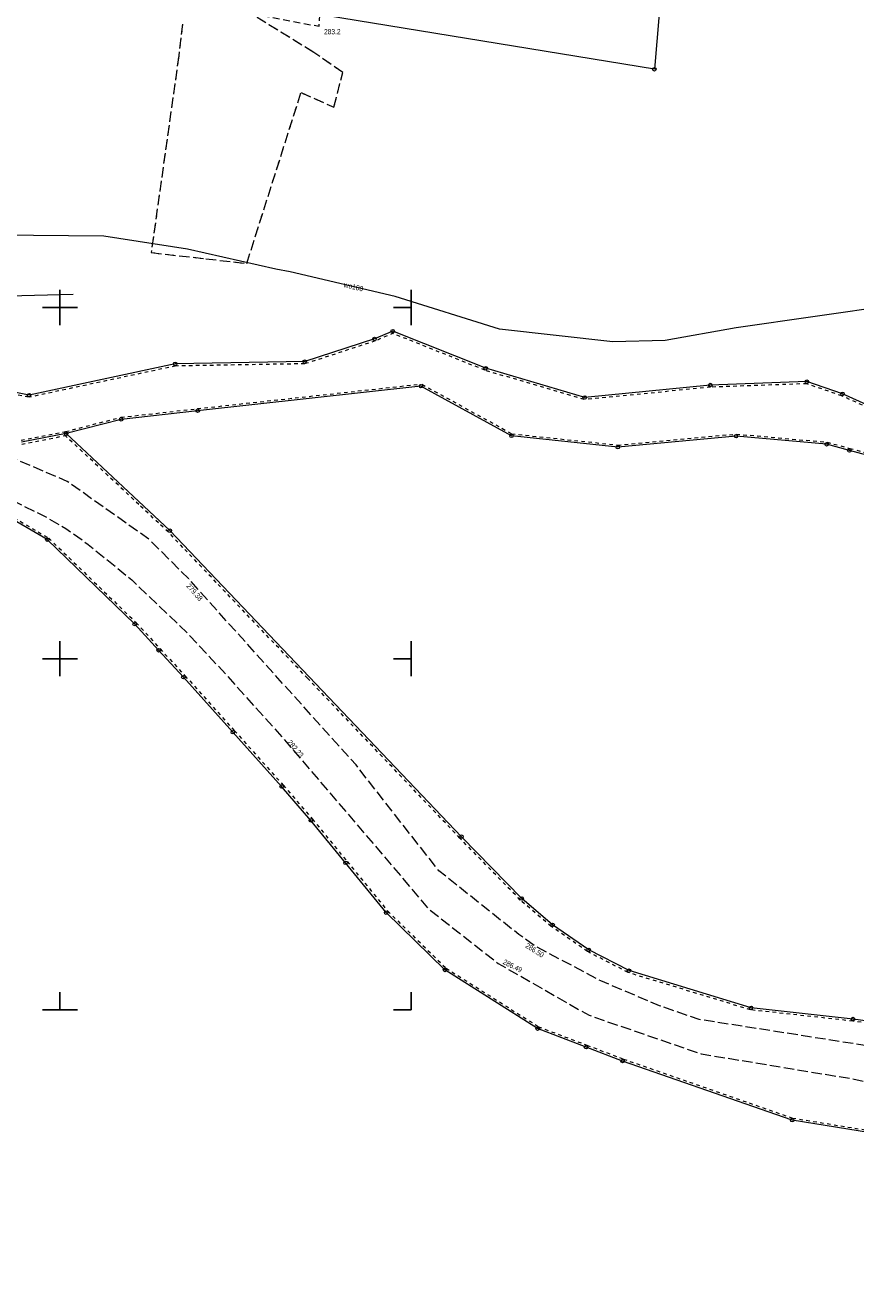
# Model space of a CAD drawing. Header units: metres. Extents: x 8374691 to 8380066, y 5527632 to 5531540.
# Tile 171 of 171: x 8377545 to 8377663, y 5529210 to 5529390. Entities that reach past the tile are written whole.
import ezdxf
from ezdxf.enums import TextEntityAlignment as Align

# ---------------------------------------------------------------- set-up
doc = ezdxf.new("R2010")
doc.units = ezdxf.units.M
doc.header["$MEASUREMENT"] = 0
for name, pattern in [('0.5_0.5', [1, 0.5, -0.5]), ('1.0_0.5', [1.5, 1, -0.5]), ('1.5_0.5', [2, 1.5, -0.5]), ('219-500', [0]), ('egkk-500', [2, 1.5, -0.5]), ('egug-500', [1, 0.5, -0.5])]:
    doc.linetypes.add(name, pattern=pattern)
doc.layers.get('0').update_dxf_attribs({"color": 2, "linetype": 'CONTINUOUS', "lineweight": 5})
for name, color, linetype in [('202-punkt graniczny', 7, 'CONTINUOUS'), ('217-kontur klasyfikacyjny', 7, 'CONTINUOUS'), ('218-Granica użytku po granicy działki', 7, 'CONTINUOUS'), ('218-kontur użytku gruntowego', 7, 'CONTINUOUS'), ('219-działka ewidencyjna', 7, 'CONTINUOUS'), ('jezdnia', 7, 'CONTINUOUS'), ('pikieta naturalna', 7, 'CONTINUOUS'), ('pikieta sztuczna', 7, 'CONTINUOUS'), ('przewód kanalizacyjny', 7, 'CONTINUOUS'), ('przewód wodociągowy', 7, 'CONTINUOUS'), ('skarpa nieumocniona', 7, 'CONTINUOUS'), ('Wstawianie ramki sekcyjnej z opisem', 7, 'CONTINUOUS')]:
    doc.layers.add(name, color=color, linetype=linetype)
for name, color, linetype, lineweight in [('pikieta naturalna-Atr2', 7, 'CONTINUOUS', 18), ('pikieta sztuczna-Atr2', 7, 'CONTINUOUS', 18), ('przewód wodociągowy-Atr1', 7, 'CONTINUOUS', 18)]:
    doc.layers.add(name, color=color, linetype=linetype, lineweight=lineweight)
doc.styles.get("Standard").update_dxf_attribs({"font": 'Working1250', "width": 0.75})

# ---------------------------------------------------------------- blocks, each defined once
blk = doc.blocks.new('202')
at = {"color": 0, "linetype": 'Continuous', "lineweight": 0}
blk.add_circle((0, 0), 0.25, dxfattribs=at)
blk = doc.blocks.new('PW01')
at = {"linetype": 'Continuous', "lineweight": 13}
h = blk.add_hatch(color=0, dxfattribs=at)
edge = h.paths.add_edge_path()
edge.add_arc((0, 0), 0.045, 0, 360)
blk = doc.blocks.new('RAMKA500K')
at = {"color": 0}
for p, q in [((350, 97.5), (350, 102.5)), ((400, 97.5), (400, 102.5)), ((347.5, 100), (352.5, 100)), ((397.5, 100), (400, 100)), ((350, 47.5), (350, 52.5)), ((400, 47.5), (400, 52.5)), ((347.5, 50), (352.5, 50)), ((397.5, 50), (400, 50)), ((350, 0), (350, 2.5)), ((400, 0), (400, 2.5)), ((347.5, 0), (352.5, 0)), ((397.5, 0), (400, 0))]:
    blk.add_line(p, q, dxfattribs=at)

msp = doc.modelspace()

# ---------------------------------------------------------------- linework, layer by layer
at = {"layer": '217-kontur klasyfikacyjny', "color": 92, "linetype": 'egkk-500', "lineweight": 18, "flags": 128}
for points in [[(8377586.15, 5529386.32), (8377573.69, 5529394)], [(8377567.45, 5529390.36), (8377566.92, 5529385.84)], [(8377566.92, 5529385.84), (8377562.99, 5529357.82)], [(8377590.27, 5529383.45), (8377586.15, 5529386.32)], [(8377589.02, 5529378.51), (8377590.27, 5529383.45)], [(8377576.6, 5529356.27), (8377584.33, 5529380.6)], [(8377584.33, 5529380.6), (8377589.02, 5529378.51)], [(8377562.99, 5529357.82), (8377570.76, 5529356.94)], [(8377570.76, 5529356.94), (8377576.6, 5529356.27)]]:
    msp.add_lwpolyline(points, dxfattribs=at)
at = {"layer": '218-Granica użytku po granicy działki', "color": 3, "linetype": '0.5_0.5', "lineweight": 18}
for p, q in [((8377597.5079, 5529346.354), (8377594.9079, 5529345.244)), ((8377610.519, 5529341.0713), (8377597.279, 5529346.3513)), ((8377597.279, 5529346.3513), (8377597.279, 5529346.3513)), ((8377597.279, 5529346.3513), (8377597.279, 5529346.3513)), ((8377597.5079, 5529346.354), (8377597.5079, 5529346.354)), ((8377597.5079, 5529346.354), (8377597.5079, 5529346.354)), ((8377594.8827, 5529345.2347), (8377584.9427, 5529342.0047)), ((8377594.8827, 5529345.2347), (8377594.8827, 5529345.2347)), ((8377594.8827, 5529345.2347), (8377594.8827, 5529345.2347)), ((8377594.9079, 5529345.244), (8377594.9079, 5529345.244)), ((8377594.9079, 5529345.244), (8377594.9079, 5529345.244)), ((8377566.4727, 5529341.6766), (8377545.6627, 5529337.2366)), ((8377584.8551, 5529341.99), (8377566.4151, 5529341.67)), ((8377566.4151, 5529341.67), (8377566.4151, 5529341.67)), ((8377566.4151, 5529341.67), (8377566.4151, 5529341.67)), ((8377566.4727, 5529341.6766), (8377566.4727, 5529341.6766)), ((8377566.4727, 5529341.6766), (8377566.4727, 5529341.6766)), ((8377584.8551, 5529341.99), (8377584.8551, 5529341.99)), ((8377584.8551, 5529341.99), (8377584.8551, 5529341.99)), ((8377584.9427, 5529342.0047), (8377584.9427, 5529342.0047)), ((8377584.9427, 5529342.0047), (8377584.9427, 5529342.0047)), ((8377610.519, 5529341.0713), (8377610.519, 5529341.0713)), ((8377610.519, 5529341.0713), (8377610.519, 5529341.0713)), ((8377624.6448, 5529336.8923), (8377610.5448, 5529341.0623)), ((8377610.5448, 5529341.0623), (8377610.5448, 5529341.0623)), ((8377610.5448, 5529341.0623), (8377610.5448, 5529341.0623)), ((8377545.5427, 5529337.2354), (8377534.4827, 5529339.3854)), ((8377569.5773, 5529335.5982), (8377601.3773, 5529339.0982)), ((8377601.3773, 5529339.0982), (8377601.3773, 5529339.0982)), ((8377601.3773, 5529339.0982), (8377601.3773, 5529339.0982)), ((8377601.5546, 5529339.0628), (8377601.5546, 5529339.0628)), ((8377601.5546, 5529339.0628), (8377601.5546, 5529339.0628)), ((8377601.5546, 5529339.0628), (8377614.4346, 5529331.9828)), ((8377642.6397, 5529338.6615), (8377624.7597, 5529336.8815)), ((8377656.3708, 5529339.1503), (8377642.6208, 5529338.6603)), ((8377642.6208, 5529338.6603), (8377642.6208, 5529338.6603)), ((8377642.6208, 5529338.6603), (8377642.6208, 5529338.6603)), ((8377642.6397, 5529338.6615), (8377642.6397, 5529338.6615)), ((8377642.6397, 5529338.6615), (8377642.6397, 5529338.6615)), ((8377661.3428, 5529337.4262), (8377656.2628, 5529339.1662)), ((8377656.2628, 5529339.1662), (8377656.2628, 5529339.1662)), ((8377656.2628, 5529339.1662), (8377656.2628, 5529339.1662)), ((8377656.3708, 5529339.1503), (8377656.3708, 5529339.1503)), ((8377656.3708, 5529339.1503), (8377656.3708, 5529339.1503)), ((8377545.5427, 5529337.2354), (8377545.5427, 5529337.2354)), ((8377545.5427, 5529337.2354), (8377545.5427, 5529337.2354)), ((8377545.6627, 5529337.2366), (8377545.6627, 5529337.2366)), ((8377545.6627, 5529337.2366), (8377545.6627, 5529337.2366)), ((8377624.6448, 5529336.8923), (8377624.6448, 5529336.8923)), ((8377624.6448, 5529336.8923), (8377624.6448, 5529336.8923)), ((8377624.7597, 5529336.8815), (8377624.7597, 5529336.8815)), ((8377624.7597, 5529336.8815), (8377624.7597, 5529336.8815)), ((8377665.1864, 5529335.6867), (8377661.3164, 5529337.4367)), ((8377661.3164, 5529337.4367), (8377661.3164, 5529337.4367)), ((8377661.3164, 5529337.4367), (8377661.3164, 5529337.4367)), ((8377661.3428, 5529337.4262), (8377661.3428, 5529337.4262)), ((8377661.3428, 5529337.4262), (8377661.3428, 5529337.4262)), ((8377558.6864, 5529334.3682), (8377569.5764, 5529335.5982)), ((8377569.5764, 5529335.5982), (8377569.5764, 5529335.5982)), ((8377569.5764, 5529335.5982), (8377569.5764, 5529335.5982)), ((8377569.5773, 5529335.5982), (8377569.5773, 5529335.5982)), ((8377569.5773, 5529335.5982), (8377569.5773, 5529335.5982)), ((8377550.805, 5529332.3404), (8377558.645, 5529334.3604)), ((8377558.645, 5529334.3604), (8377558.645, 5529334.3604)), ((8377558.645, 5529334.3604), (8377558.645, 5529334.3604)), ((8377558.6864, 5529334.3682), (8377558.6864, 5529334.3682)), ((8377558.6864, 5529334.3682), (8377558.6864, 5529334.3682)), ((8377544.4724, 5529331.1043), (8377550.8224, 5529332.3443)), ((8377550.9376, 5529331.7557), (8377544.5876, 5529330.5157)), ((8377561.2351, 5529321.951), (8377550.6751, 5529331.831)), ((8377550.6751, 5529331.831), (8377550.6751, 5529331.831)), ((8377550.6751, 5529331.831), (8377550.6751, 5529331.831)), ((8377550.805, 5529332.3404), (8377550.805, 5529332.3404)), ((8377550.805, 5529332.3404), (8377550.805, 5529332.3404)), ((8377550.8224, 5529332.3443), (8377550.8224, 5529332.3443)), ((8377550.8224, 5529332.3443), (8377550.8224, 5529332.3443)), ((8377550.9376, 5529331.7557), (8377550.9376, 5529331.7557)), ((8377550.9376, 5529331.7557), (8377550.9376, 5529331.7557)), ((8377614.3215, 5529332.0182), (8377614.3215, 5529332.0182)), ((8377614.3215, 5529332.0182), (8377614.3215, 5529332.0182)), ((8377614.3215, 5529332.0182), (8377629.4715, 5529330.4182)), ((8377614.4346, 5529331.9828), (8377614.4346, 5529331.9828)), ((8377614.4346, 5529331.9828), (8377614.4346, 5529331.9828)), ((8377629.4124, 5529330.4188), (8377646.2524, 5529331.9788)), ((8377646.2524, 5529331.9788), (8377646.2524, 5529331.9788)), ((8377646.2524, 5529331.9788), (8377646.2524, 5529331.9788)), ((8377646.3067, 5529331.9788), (8377646.3067, 5529331.9788)), ((8377646.3067, 5529331.9788), (8377646.3067, 5529331.9788)), ((8377646.3067, 5529331.9788), (8377659.1967, 5529330.8288)), ((8377629.4124, 5529330.4188), (8377629.4124, 5529330.4188)), ((8377629.4124, 5529330.4188), (8377629.4124, 5529330.4188)), ((8377629.4715, 5529330.4182), (8377629.4715, 5529330.4182)), ((8377629.4715, 5529330.4182), (8377629.4715, 5529330.4182)), ((8377659.1967, 5529330.8288), (8377659.1967, 5529330.8288)), ((8377659.1967, 5529330.8288), (8377659.1967, 5529330.8288)), ((8377659.2486, 5529330.8195), (8377659.2486, 5529330.8195)), ((8377659.2486, 5529330.8195), (8377659.2486, 5529330.8195)), ((8377659.2486, 5529330.8195), (8377662.4886, 5529329.9395)), ((8377662.488, 5529329.9398), (8377662.488, 5529329.9398)), ((8377662.488, 5529329.9398), (8377662.488, 5529329.9398)), ((8377662.488, 5529329.9398), (8377670.428, 5529327.7998)), ((8377662.4886, 5529329.9395), (8377662.4886, 5529329.9395)), ((8377662.4886, 5529329.9395), (8377662.4886, 5529329.9395)), ((8377541.7318, 5529321.0886), (8377548.3418, 5529317.2086)), ((8377564.0251, 5529319.341), (8377561.2351, 5529321.951)), ((8377561.2351, 5529321.951), (8377561.2351, 5529321.951)), ((8377561.2351, 5529321.951), (8377561.2351, 5529321.951)), ((8377561.2351, 5529321.951), (8377561.2351, 5529321.951)), ((8377561.2351, 5529321.951), (8377561.2351, 5529321.951)), ((8377565.4351, 5529318.021), (8377564.0251, 5529319.341)), ((8377564.0251, 5529319.341), (8377564.0251, 5529319.341)), ((8377564.0251, 5529319.341), (8377564.0251, 5529319.341)), ((8377564.0251, 5529319.341), (8377564.0251, 5529319.341)), ((8377564.0251, 5529319.341), (8377564.0251, 5529319.341)), ((8377548.3418, 5529317.2086), (8377548.3418, 5529317.2086)), ((8377548.3418, 5529317.2086), (8377548.3418, 5529317.2086)), ((8377548.3985, 5529317.1657), (8377548.3985, 5529317.1657)), ((8377548.3985, 5529317.1657), (8377548.3985, 5529317.1657)), ((8377548.3985, 5529317.1657), (8377560.8485, 5529305.1357)), ((8377567.4925, 5529315.8533), (8377565.4225, 5529318.0333)), ((8377565.4225, 5529318.0333), (8377565.4225, 5529318.0333)), ((8377565.4225, 5529318.0333), (8377565.4225, 5529318.0333)), ((8377565.4351, 5529318.021), (8377565.4351, 5529318.021)), ((8377565.4351, 5529318.021), (8377565.4351, 5529318.021)), ((8377567.4925, 5529315.8533), (8377567.4925, 5529315.8533)), ((8377567.4925, 5529315.8533), (8377567.4925, 5529315.8533)), ((8377572.2528, 5529310.863), (8377567.4928, 5529315.853)), ((8377567.4928, 5529315.853), (8377567.4928, 5529315.853)), ((8377567.4928, 5529315.853), (8377567.4928, 5529315.853)), ((8377585.2828, 5529297.183), (8377572.2528, 5529310.863)), ((8377572.2528, 5529310.863), (8377572.2528, 5529310.863)), ((8377572.2528, 5529310.863), (8377572.2528, 5529310.863)), ((8377572.2528, 5529310.863), (8377572.2528, 5529310.863)), ((8377572.2528, 5529310.863), (8377572.2528, 5529310.863)), ((8377560.8485, 5529305.1357), (8377560.8485, 5529305.1357)), ((8377560.8485, 5529305.1357), (8377560.8485, 5529305.1357)), ((8377560.8611, 5529305.1228), (8377560.8611, 5529305.1228)), ((8377560.8611, 5529305.1228), (8377560.8611, 5529305.1228)), ((8377560.8611, 5529305.1228), (8377564.2711, 5529301.4028)), ((8377564.2705, 5529301.4034), (8377564.2705, 5529301.4034)), ((8377564.2705, 5529301.4034), (8377564.2705, 5529301.4034)), ((8377564.2705, 5529301.4034), (8377567.8005, 5529297.5734)), ((8377564.2711, 5529301.4028), (8377564.2711, 5529301.4028)), ((8377564.2711, 5529301.4028), (8377564.2711, 5529301.4028)), ((8377567.8005, 5529297.5734), (8377567.8005, 5529297.5734)), ((8377567.8005, 5529297.5734), (8377567.8005, 5529297.5734)), ((8377567.8032, 5529297.5707), (8377567.8032, 5529297.5707)), ((8377567.8032, 5529297.5707), (8377567.8032, 5529297.5707)), ((8377567.8032, 5529297.5707), (8377574.8332, 5529289.7507)), ((8377606.9528, 5529274.453), (8377585.2828, 5529297.183)), ((8377585.2828, 5529297.183), (8377585.2828, 5529297.183)), ((8377585.2828, 5529297.183), (8377585.2828, 5529297.183)), ((8377585.2828, 5529297.183), (8377585.2828, 5529297.183)), ((8377585.2828, 5529297.183), (8377585.2828, 5529297.183)), ((8377574.8332, 5529289.7507), (8377574.8332, 5529289.7507)), ((8377574.8332, 5529289.7507), (8377574.8332, 5529289.7507)), ((8377574.8332, 5529289.7507), (8377574.8332, 5529289.7507)), ((8377574.8332, 5529289.7507), (8377574.8332, 5529289.7507)), ((8377574.8332, 5529289.7507), (8377581.7932, 5529282.0107)), ((8377581.7932, 5529282.0107), (8377581.7932, 5529282.0107)), ((8377581.7932, 5529282.0107), (8377581.7932, 5529282.0107)), ((8377581.7974, 5529282.0056), (8377581.7974, 5529282.0056)), ((8377581.7974, 5529282.0056), (8377581.7974, 5529282.0056)), ((8377581.7974, 5529282.0056), (8377585.9474, 5529277.1756)), ((8377585.9474, 5529277.1756), (8377585.9474, 5529277.1756)), ((8377585.9474, 5529277.1756), (8377585.9474, 5529277.1756)), ((8377585.9522, 5529277.1699), (8377585.9522, 5529277.1699)), ((8377585.9522, 5529277.1699), (8377585.9522, 5529277.1699)), ((8377585.9522, 5529277.1699), (8377590.8922, 5529271.1299)), ((8377606.9528, 5529274.453), (8377606.9528, 5529274.453)), ((8377606.9528, 5529274.453), (8377606.9528, 5529274.453)), ((8377615.5452, 5529265.6406), (8377606.9552, 5529274.4506)), ((8377606.9552, 5529274.4506), (8377606.9552, 5529274.4506)), ((8377606.9552, 5529274.4506), (8377606.9552, 5529274.4506)), ((8377590.8922, 5529271.1299), (8377590.8922, 5529271.1299)), ((8377590.8922, 5529271.1299), (8377590.8922, 5529271.1299)), ((8377590.8922, 5529271.1299), (8377590.8922, 5529271.1299)), ((8377590.8922, 5529271.1299), (8377590.8922, 5529271.1299)), ((8377590.8922, 5529271.1299), (8377596.6922, 5529264.0399)), ((8377615.5452, 5529265.6406), (8377615.5452, 5529265.6406)), ((8377615.5452, 5529265.6406), (8377615.5452, 5529265.6406)), ((8377619.9653, 5529261.8717), (8377615.5653, 5529265.6217)), ((8377615.5653, 5529265.6217), (8377615.5653, 5529265.6217)), ((8377615.5653, 5529265.6217), (8377615.5653, 5529265.6217)), ((8377596.6694, 5529264.0648), (8377596.6694, 5529264.0648)), ((8377596.6694, 5529264.0648), (8377596.6694, 5529264.0648)), ((8377596.6694, 5529264.0648), (8377605.0294, 5529255.9048)), ((8377596.6922, 5529264.0399), (8377596.6922, 5529264.0399)), ((8377596.6922, 5529264.0399), (8377596.6922, 5529264.0399)), ((8377619.9653, 5529261.8717), (8377619.9653, 5529261.8717)), ((8377619.9653, 5529261.8717), (8377619.9653, 5529261.8717)), ((8377625.1299, 5529258.3128), (8377619.9899, 5529261.8528)), ((8377619.9899, 5529261.8528), (8377619.9899, 5529261.8528)), ((8377619.9899, 5529261.8528), (8377619.9899, 5529261.8528)), ((8377625.1299, 5529258.3128), (8377625.1299, 5529258.3128)), ((8377625.1299, 5529258.3128), (8377625.1299, 5529258.3128)), ((8377630.902, 5529255.3236), (8377625.162, 5529258.2936)), ((8377625.162, 5529258.2936), (8377625.162, 5529258.2936)), ((8377625.162, 5529258.2936), (8377625.162, 5529258.2936)), ((8377604.9805, 5529255.9435), (8377604.9805, 5529255.9435)), ((8377604.9805, 5529255.9435), (8377604.9805, 5529255.9435)), ((8377604.9805, 5529255.9435), (8377618.1805, 5529247.5835)), ((8377605.0294, 5529255.9048), (8377605.0294, 5529255.9048)), ((8377605.0294, 5529255.9048), (8377605.0294, 5529255.9048)), ((8377630.902, 5529255.3236), (8377630.902, 5529255.3236)), ((8377630.902, 5529255.3236), (8377630.902, 5529255.3236)), ((8377648.3227, 5529250.0129), (8377630.9527, 5529255.3029)), ((8377630.9527, 5529255.3029), (8377630.9527, 5529255.3029)), ((8377630.9527, 5529255.3029), (8377630.9527, 5529255.3029)), ((8377648.3227, 5529250.0129), (8377648.3227, 5529250.0129)), ((8377648.3227, 5529250.0129), (8377648.3227, 5529250.0129)), ((8377662.9073, 5529248.4018), (8377648.3773, 5529250.0018)), ((8377648.3773, 5529250.0018), (8377648.3773, 5529250.0018)), ((8377648.3773, 5529250.0018), (8377648.3773, 5529250.0018)), ((8377680.9089, 5529245.9027), (8377662.8989, 5529248.4027)), ((8377662.8989, 5529248.4027), (8377662.8989, 5529248.4027)), ((8377662.8989, 5529248.4027), (8377662.8989, 5529248.4027)), ((8377662.9073, 5529248.4018), (8377662.9073, 5529248.4018)), ((8377662.9073, 5529248.4018), (8377662.9073, 5529248.4018)), ((8377618.1268, 5529247.6102), (8377618.1268, 5529247.6102)), ((8377618.1268, 5529247.6102), (8377618.1268, 5529247.6102)), ((8377618.1268, 5529247.6102), (8377625.0268, 5529244.9802)), ((8377618.1805, 5529247.5835), (8377618.1805, 5529247.5835)), ((8377618.1805, 5529247.5835), (8377618.1805, 5529247.5835)), ((8377625.0265, 5529244.9805), (8377625.0265, 5529244.9805)), ((8377625.0265, 5529244.9805), (8377625.0265, 5529244.9805)), ((8377625.0265, 5529244.9805), (8377630.2365, 5529243.0005)), ((8377625.0268, 5529244.9802), (8377625.0268, 5529244.9802)), ((8377625.0268, 5529244.9802), (8377625.0268, 5529244.9802)), ((8377630.2287, 5529243.0032), (8377630.2287, 5529243.0032)), ((8377630.2287, 5529243.0032), (8377630.2287, 5529243.0032)), ((8377630.2287, 5529243.0032), (8377654.3587, 5529234.5832)), ((8377630.2365, 5529243.0005), (8377630.2365, 5529243.0005)), ((8377630.2365, 5529243.0005), (8377630.2365, 5529243.0005)), ((8377654.3077, 5529234.5961), (8377654.3077, 5529234.5961)), ((8377654.3077, 5529234.5961), (8377654.3077, 5529234.5961)), ((8377654.3077, 5529234.5961), (8377684.5377, 5529229.7261)), ((8377654.3587, 5529234.5832), (8377654.3587, 5529234.5832)), ((8377654.3587, 5529234.5832), (8377654.3587, 5529234.5832))]:
    msp.add_line(p, q, dxfattribs=at)
at = {"layer": '218-kontur użytku gruntowego', "color": 3, "linetype": 'egug-500', "lineweight": 18, "flags": 128}
for points in [[(8377586.15, 5529386.32), (8377573.69, 5529394)], [(8377567.45, 5529390.36), (8377566.92, 5529385.84)], [(8377566.92, 5529385.84), (8377562.99, 5529357.82)], [(8377590.27, 5529383.45), (8377586.15, 5529386.32)], [(8377589.02, 5529378.51), (8377590.27, 5529383.45)], [(8377576.6, 5529356.27), (8377584.33, 5529380.6)], [(8377584.33, 5529380.6), (8377589.02, 5529378.51)], [(8377562.99, 5529357.82), (8377570.76, 5529356.94)], [(8377570.76, 5529356.94), (8377576.6, 5529356.27)]]:
    msp.add_lwpolyline(points, dxfattribs=at)
at = {"layer": '219-działka ewidencyjna', "color": 7, "linetype": '219-500', "lineweight": 18, "flags": 128}
for points in [[(8377638.24, 5529426.18), (8377634.65, 5529383.92)], [(8377634.65, 5529383.92), (8377587.81, 5529391.56)], [(8377597.39, 5529346.63), (8377594.79, 5529345.52)], [(8377610.63, 5529341.35), (8377597.39, 5529346.63)], [(8377594.79, 5529345.52), (8377584.85, 5529342.29)], [(8377584.85, 5529342.29), (8377566.41, 5529341.97)], [(8377566.41, 5529341.97), (8377545.6, 5529337.53)], [(8377624.73, 5529337.18), (8377610.63, 5529341.35)], [(8377545.6, 5529337.53), (8377534.54, 5529339.68)], [(8377601.41, 5529338.8), (8377569.61, 5529335.3)], [(8377614.29, 5529331.72), (8377601.41, 5529338.8)], [(8377642.61, 5529338.96), (8377624.73, 5529337.18)], [(8377656.36, 5529339.45), (8377642.61, 5529338.96)], [(8377661.44, 5529337.71), (8377656.36, 5529339.45)], [(8377665.31, 5529335.96), (8377661.44, 5529337.71)], [(8377569.61, 5529335.3), (8377558.72, 5529334.07)], [(8377558.72, 5529334.07), (8377550.88, 5529332.05)], [(8377550.88, 5529332.05), (8377544.53, 5529330.81)], [(8377565.64, 5529318.24), (8377550.88, 5529332.05)], [(8377629.44, 5529330.12), (8377614.29, 5529331.72)], [(8377646.28, 5529331.68), (8377629.44, 5529330.12)], [(8377659.17, 5529330.53), (8377646.28, 5529331.68)], [(8377662.41, 5529329.65), (8377659.17, 5529330.53)], [(8377670.35, 5529327.51), (8377662.41, 5529329.65)], [(8377548.19, 5529316.95), (8377541.58, 5529320.83)], [(8377560.64, 5529304.92), (8377548.19, 5529316.95)], [(8377607.17, 5529274.66), (8377565.64, 5529318.24)], [(8377564.05, 5529301.2), (8377560.64, 5529304.92)], [(8377567.58, 5529297.37), (8377564.05, 5529301.2)], [(8377574.61, 5529289.55), (8377567.58, 5529297.37)], [(8377581.57, 5529281.81), (8377574.61, 5529289.55)], [(8377585.72, 5529276.98), (8377581.57, 5529281.81)], [(8377590.66, 5529270.94), (8377585.72, 5529276.98)], [(8377615.76, 5529265.85), (8377607.17, 5529274.66)], [(8377596.46, 5529263.85), (8377590.66, 5529270.94)], [(8377620.16, 5529262.1), (8377615.76, 5529265.85)], [(8377604.82, 5529255.69), (8377596.46, 5529263.85)], [(8377625.3, 5529258.56), (8377620.16, 5529262.1)], [(8377631.04, 5529255.59), (8377625.3, 5529258.56)], [(8377618.02, 5529247.33), (8377604.82, 5529255.69)], [(8377648.41, 5529250.3), (8377631.04, 5529255.59)], [(8377662.94, 5529248.7), (8377648.41, 5529250.3)], [(8377680.95, 5529246.2), (8377662.94, 5529248.7)], [(8377624.92, 5529244.7), (8377618.02, 5529247.33)], [(8377630.13, 5529242.72), (8377624.92, 5529244.7)], [(8377654.26, 5529234.3), (8377630.13, 5529242.72)], [(8377684.49, 5529229.43), (8377654.26, 5529234.3)]]:
    msp.add_lwpolyline(points, dxfattribs=at)
at = {"layer": 'jezdnia', "color": 7, "linetype": '1.5_0.5', "lineweight": 18, "flags": 128}
msp.add_lwpolyline([(8377271.68, 5529494.2), (8377273.09, 5529490.35), (8377277.16, 5529481.46), (8377285.2, 5529468.73), (8377287.39, 5529465.53), (8377290.29, 5529460.98), (8377292.91, 5529457.08), (8377307.38, 5529433.92), (8377310.72, 5529429.36), (8377313.93, 5529425.79), (8377320.6, 5529417.47), (8377325.37, 5529411.15), (8377329.71, 5529406.95), (8377334.24, 5529403.03), (8377340.62, 5529398.14), (8377349.64, 5529391.82), (8377360.4, 5529384.47), (8377362.54, 5529383), (8377362.77, 5529380.92), (8377362.8, 5529379.34), (8377360.29, 5529374.94), (8377355.97, 5529372.32), (8377354.04, 5529371.41), (8377339.71, 5529366.36), (8377328.22, 5529363.13), (8377319.37, 5529361.35), (8377310.5, 5529360.48), (8377293.63, 5529360.9), (8377278.2, 5529361.93), (8377257.62, 5529363.2), (8377257.99, 5529359.59), (8377260.58, 5529359.52), (8377277.38, 5529358.72), (8377288.38, 5529357.61), (8377294.03, 5529357.27), (8377309.78, 5529356.91), (8377312.67, 5529356.92), (8377313.35, 5529356.09), (8377318.78, 5529356.47), (8377319.73, 5529357.63), (8377329.56, 5529359.72), (8377340.52, 5529362.94), (8377349.93, 5529366.07), (8377355.84, 5529368.15), (8377356.58, 5529368.12), (8377360.71, 5529369.31), (8377361.2, 5529370.29), (8377363.92, 5529371.49), (8377367.31, 5529372.76), (8377371.24, 5529374.06), (8377373.14, 5529374.17), (8377376.04, 5529374.16), (8377382.64, 5529369.9), (8377391.2, 5529364.89), (8377399.1, 5529360.76), (8377406.32, 5529357.3), (8377412.73, 5529354.53), (8377417.41, 5529352.72), (8377424.97, 5529350.27), (8377429.84, 5529348.86), (8377433.33, 5529347.99), (8377443.04, 5529345.94), (8377476.29, 5529340.8), (8377486.19, 5529338.9), (8377498.35, 5529336.25), (8377505.49, 5529334.63), (8377519.27, 5529331.1), (8377530.71, 5529327.52), (8377541.92, 5529323.2), (8377548.17, 5529320.09), (8377550.82, 5529318.55), (8377554.02, 5529316.28), (8377560.23, 5529311.22), (8377568.15, 5529303.63), (8377573.63, 5529297.78), (8377582.27, 5529288.11), (8377595.13, 5529273.07), (8377602.39, 5529264.48), (8377612.38, 5529256.62), (8377625.35, 5529249.23), (8377641.31, 5529243.74), (8377662.55, 5529240.24), (8377666.42, 5529239.47), (8377680.68, 5529238.14), (8377707.38, 5529235.07), (8377730.88, 5529231.93), (8377752.71, 5529228.55), (8377759.57, 5529227.45), (8377775.54, 5529225.72), (8377785.04, 5529224.93), (8377808.61, 5529221.11), (8377825.72, 5529216.76), (8377829.33, 5529211.76), (8377829.82, 5529205.9), (8377827.62, 5529179.71), (8377826.35, 5529153.6), (8377826.36, 5529123.31), (8377827.46, 5529096.16), (8377827.61, 5529090.61), (8377830.02, 5529050.44), (8377830.44, 5529043.06), (8377830.85, 5529028.42), (8377831.68, 5529016.05), (8377832.83, 5528994.24), (8377832.7, 5528989.5), (8377832.12, 5528980.65), (8377829.62, 5528973.22), (8377824.42, 5528967.27), (8377816.93, 5528964.78), (8377798.89, 5528965.76), (8377793.83, 5528966.19), (8377784.74, 5528966.69), (8377745.31, 5528967.02), (8377718.06, 5528965.82), (8377699.01, 5528964.05), (8377672.54, 5528959.26), (8377661.93, 5528955.65), (8377653.27, 5528950.85), (8377646.01, 5528944.39), (8377636.61, 5528933.34), (8377633.62, 5528929.96), (8377622.89, 5528916.7), (8377610.49, 5528902.27), (8377598.47, 5528892.15), (8377577.56, 5528879.38), (8377571.77, 5528875.88), (8377552.82, 5528864.22), (8377533.45, 5528852.06), (8377528.65, 5528849.2), (8377515.85, 5528841.62), (8377504.66, 5528835.13), (8377496.19, 5528832.43), (8377485.44, 5528831.28), (8377459.38, 5528832.23), (8377452.64, 5528832.27), (8377443.12, 5528832.07), (8377433.88, 5528830.97), (8377392.8, 5528819.04), (8377393, 5528816.12), (8377433.22, 5528828.16), (8377449.87, 5528829.17), (8377457.25, 5528829.32), (8377468.18, 5528828.82), (8377486.3, 5528828.43), (8377498.63, 5528829.9), (8377508.13, 5528833.33), (8377523.79, 5528842.53), (8377563.07, 5528867.32), (8377583.59, 5528879.71), (8377602.09, 5528890.87), (8377612.41, 5528899.65), (8377625.08, 5528914.44), (8377631.07, 5528921.38), (8377636.09, 5528927.85), (8377645.65, 5528939.96), (8377654.52, 5528948.04), (8377661.78, 5528952.15), (8377673.75, 5528956.5), (8377699.42, 5528961.21), (8377718.02, 5528962.99), (8377739.66, 5528963.7), (8377745.62, 5528963.77), (8377751.38, 5528963.85), (8377761, 5528963.96), (8377779.76, 5528963.51), (8377796.51, 5528962.37), (8377814.88, 5528961), (8377823.2, 5528962.07), (8377828.64, 5528964.63), (8377830.73, 5528964.14), (8377832.4, 5528963.21), (8377833.06, 5528961.59), (8377835.35, 5528962.26), (8377834.36, 5528969.06), (8377834.85, 5528975.19), (8377836.08, 5528985.57), (8377835.94, 5528992.84), (8377835.2, 5529006.33), (8377834.39, 5529022.73), (8377834.21, 5529027.61), (8377832.76, 5529053.23), (8377830.9, 5529089.04), (8377830.5, 5529097.65), (8377830.11, 5529102.98), (8377829.41, 5529119.19), (8377829.45, 5529150.27), (8377830.66, 5529175.7), (8377831, 5529180.08), (8377832.03, 5529194.38), (8377832.68, 5529205.51), (8377833.83, 5529209.79), (8377837.71, 5529213.54), (8377847.17, 5529209.52), (8377850.04, 5529208.2), (8377869.55, 5529196.94), (8377883.81, 5529186.49), (8377905.08, 5529168.61), (8377909.2, 5529165), (8377919.18, 5529155.95), (8377933.23, 5529141.08), (8377936.45, 5529136.47), (8377946.75, 5529124.3), (8377958.87, 5529108.07), (8377961.61, 5529102.96), (8377964.51, 5529089.36), (8377964.43, 5529068.81), (8377962.28, 5529040.63), (8377960.5, 5529019.91), (8377960.29, 5529015.11), (8377961.41, 5529001.82), (8377963.7, 5529005.59), (8377963.42, 5529006.78), (8377963.68, 5529020.89), (8377966.62, 5529051.18), (8377967.62, 5529065.33), (8377968.2, 5529081.18), (8377967.88, 5529091.69), (8377965.01, 5529102.85), (8377960.56, 5529111.71), (8377950.21, 5529125.56), (8377935.8, 5529143.13), (8377928.54, 5529151.77), (8377903.66, 5529175.76), (8377870.81, 5529200.61), (8377848.38, 5529213.61), (8377832.27, 5529220.36), (8377811.06, 5529226.4), (8377780.42, 5529230.83), (8377751.75, 5529234.36), (8377731.48, 5529236.9), (8377708.29, 5529239.83), (8377689.3, 5529242.18), (8377680.34, 5529243.11), (8377667.12, 5529244.54), (8377641.02, 5529248.63), (8377635.36, 5529250.59), (8377627.04, 5529254.12), (8377617.8, 5529259), (8377615.35, 5529260.72), (8377603.96, 5529269.8), (8377592.16, 5529284.87), (8377568.4, 5529311.28), (8377562.76, 5529316.94), (8377551.01, 5529325.25), (8377534.66, 5529332.26), (8377502.34, 5529341.89), (8377486.05, 5529344.84), (8377468.09, 5529347.18), (8377439.38, 5529351.86), (8377428.12, 5529355.03), (8377407.8, 5529362.76), (8377397.57, 5529367.7), (8377387.9, 5529373.05), (8377379.62, 5529378.07), (8377365.4, 5529387.49), (8377357.36, 5529393.01), (8377344.61, 5529401.57), (8377334.2, 5529410.46), (8377324.72, 5529419.77), (8377317.47, 5529428.58), (8377313.76, 5529432.26), (8377302.36, 5529450.7), (8377300.13, 5529453.65), (8377293.17, 5529465.59), (8377287.84, 5529474.21), (8377279.81, 5529487.65), (8377275.35, 5529499.55), (8377269.32, 5529519.92), (8377263.89, 5529530.95), (8377255.61, 5529541.14), (8377243.22, 5529550.24), (8377218.23, 5529559.76), (8377214.59, 5529560.77), (8377187.89, 5529567.83), (8377168.23, 5529576.14), (8377157.98, 5529580.7), (8377152.41, 5529584.87), (8377147.2, 5529591.69), (8377142.59, 5529603.11), (8377139.29, 5529598.16), (8377139.33, 5529595.86), (8377141.95, 5529589.55), (8377144.19, 5529585.54), (8377152.07, 5529577.73), (8377156.83, 5529574.62), (8377161.79, 5529572.41), (8377176.16, 5529566.72), (8377196.25, 5529559.87), (8377225.37, 5529551.08), (8377234.8, 5529547.72), (8377242.89, 5529543.84), (8377248.7, 5529539.8), (8377253.76, 5529534.99), (8377257.53, 5529530.3), (8377261.2, 5529524.35), (8377264.32, 5529517.13), (8377266.94, 5529508.46), (8377269.2, 5529499.45)], close=True, dxfattribs=at)
at = {"layer": 'przewód kanalizacyjny', "color": 34, "linetype": 'Continuous', "lineweight": 18, "flags": 128}
msp.add_lwpolyline([(8377551.89, 5529351.87), (8377515.18, 5529350.92), (8377514.49, 5529351.03), (8377489.8, 5529354.93), (8377476.75, 5529357), (8377449.33, 5529362.14), (8377419.53, 5529370.81), (8377377.81, 5529395.61), (8377374.37, 5529397.66), (8377356.52, 5529408.27), (8377328.08, 5529441.98), (8377308.64, 5529469.19), (8377307.85, 5529471.19), (8377306.2, 5529475.39), (8377297.63, 5529497.2), (8377294.8, 5529503.81), (8377290.74, 5529507.88), (8377279.45, 5529519.21), (8377270.85, 5529527.86)], dxfattribs=at)
at = {"layer": 'przewód wodociągowy', "color": 5, "linetype": 'Continuous', "lineweight": 18, "flags": 128}
msp.add_lwpolyline([(8377680.04, 5529351.95), (8377646.28, 5529347.11), (8377636.16, 5529345.28), (8377628.71, 5529345.09), (8377612.6, 5529346.93), (8377597.73, 5529351.55), (8377582.79, 5529355.1), (8377580.72, 5529355.48), (8377568.14, 5529358.31), (8377556.27, 5529360.18), (8377541.16, 5529360.28), (8377539.65, 5529360.32), (8377538.05, 5529361.12), (8377527.62, 5529368.47), (8377523.49, 5529371.74), (8377520.56, 5529375.8), (8377517.16, 5529379.42), (8377514.56, 5529380.37), (8377511.18, 5529381.67), (8377495.63, 5529387.61), (8377488.46, 5529388.49), (8377480.32, 5529388.96), (8377467.02, 5529390.35)], dxfattribs=at)
at = {"layer": 'skarpa nieumocniona', "color": 7, "linetype": '1.0_0.5', "lineweight": 18, "flags": 128}
msp.add_lwpolyline([(8377368.46, 5529435.33), (8377395.29, 5529424.16), (8377411.89, 5529415.1), (8377426.64, 5529405.48), (8377440.13, 5529399), (8377457.1, 5529393.98), (8377480.08, 5529391.09), (8377508.62, 5529390.13), (8377525.28, 5529391.82), (8377567.53, 5529393.75), (8377586.89, 5529390.04), (8377587, 5529391.69), (8377567.22, 5529395.95), (8377543.33, 5529397.87), (8377524.9, 5529394.94), (8377492.43, 5529392.42), (8377464.92, 5529394.31), (8377442.3, 5529399.69), (8377423.88, 5529409.83), (8377407.07, 5529419.86), (8377395.2, 5529425.7), (8377390.42, 5529427.53), (8377389.17, 5529428.09), (8377379.09, 5529432.57), (8377368.22, 5529437.25)], close=True, dxfattribs=at)
msp.add_lwpolyline([(8377368.46, 5529435.33), (8377395.29, 5529424.16), (8377411.89, 5529415.1), (8377426.64, 5529405.48), (8377440.13, 5529399), (8377457.1, 5529393.98), (8377480.08, 5529391.09), (8377508.62, 5529390.13), (8377525.28, 5529391.82), (8377567.53, 5529393.75), (8377586.89, 5529390.04), (8377587, 5529391.69), (8377567.22, 5529395.95), (8377543.33, 5529397.87), (8377524.9, 5529394.94), (8377492.43, 5529392.42), (8377464.92, 5529394.31), (8377442.3, 5529399.69), (8377423.88, 5529409.83), (8377407.07, 5529419.86), (8377395.2, 5529425.7), (8377390.42, 5529427.53), (8377389.17, 5529428.09), (8377379.09, 5529432.57), (8377368.22, 5529437.25)], close=True, dxfattribs=at)

# ---------------------------------------------------------------- block references
at = {"layer": '202-punkt graniczny', "color": 7, "linetype": 'Continuous', "lineweight": 18}
for p in [(8377634.65, 5529383.92), (8377594.79, 5529345.52), (8377597.39, 5529346.63), (8377566.41, 5529341.97), (8377584.85, 5529342.29), (8377610.63, 5529341.35), (8377601.41, 5529338.8), (8377642.61, 5529338.96), (8377656.36, 5529339.45), (8377545.6, 5529337.53), (8377624.73, 5529337.18), (8377661.44, 5529337.71), (8377569.61, 5529335.3), (8377558.72, 5529334.07), (8377550.88, 5529332.05), (8377614.29, 5529331.72), (8377646.28, 5529331.68), (8377629.44, 5529330.12), (8377659.17, 5529330.53), (8377662.41, 5529329.65), (8377548.19, 5529316.95), (8377565.64, 5529318.24), (8377560.64, 5529304.92), (8377564.05, 5529301.2), (8377567.58, 5529297.37), (8377574.61, 5529289.55), (8377581.57, 5529281.81), (8377585.72, 5529276.98), (8377607.17, 5529274.66), (8377590.66, 5529270.94), (8377615.76, 5529265.85), (8377596.46, 5529263.85), (8377620.16, 5529262.1), (8377625.3, 5529258.56), (8377604.82, 5529255.69), (8377631.04, 5529255.59), (8377648.41, 5529250.3), (8377662.94, 5529248.7), (8377618.02, 5529247.33), (8377624.92, 5529244.7), (8377630.13, 5529242.72), (8377654.26, 5529234.3)]:
    msp.add_blockref('202', p, dxfattribs=at)
at = {"layer": 'pikieta naturalna', "color": 7, "linetype": 'Continuous', "lineweight": 13}
msp.add_blockref('PW01', (8377586.89, 5529390.04), dxfattribs=at)
at = {"layer": 'pikieta sztuczna', "color": 7, "linetype": 'Continuous', "lineweight": 13}
for p in [(8377568.4, 5529311.28), (8377582.27, 5529288.11), (8377615.35, 5529260.72), (8377612.38, 5529256.62)]:
    msp.add_blockref('PW01', p, dxfattribs=at)
at = {"layer": 'Wstawianie ramki sekcyjnej z opisem', "color": 7, "linetype": 'Continuous', "lineweight": 13}
msp.add_blockref('RAMKA500K', (8377200, 5529250), dxfattribs=at)

# ---------------------------------------------------------------- texts
at = {"layer": 'pikieta naturalna-Atr2', "color": 7, "width": 0.75}
msp.add_text('283.2', height=0.75, dxfattribs=at).set_placement((8377587.61, 5529389.65), align=Align.TOP_LEFT)
at = {"layer": 'pikieta sztuczna-Atr2', "color": 7, "width": 0.75}
for s, rotation, p in [('279.38', 311.332, (8377568.5, 5529310.8)), ('286.50', 327.569, (8377616.6, 5529259.57))]:
    msp.add_text(s, height=0.75, rotation=rotation, dxfattribs=at).set_placement(p, align=Align.TOP_LEFT)
for s, rotation, p in [('282.23', 310.532, (8377582.33, 5529288.04)), ('286.49', 332.858, (8377613, 5529256.58))]:
    msp.add_text(s, height=0.75, rotation=rotation, dxfattribs=at).set_placement(p)
at = {"layer": 'przewód wodociągowy-Atr1', "color": 5, "width": 0.75}
msp.add_text('wo100', height=0.75, rotation=346.633, dxfattribs=at).set_placement((8377590.47, 5529353.27), align=Align.MIDDLE_LEFT)

doc.saveas('drawing.dxf')
